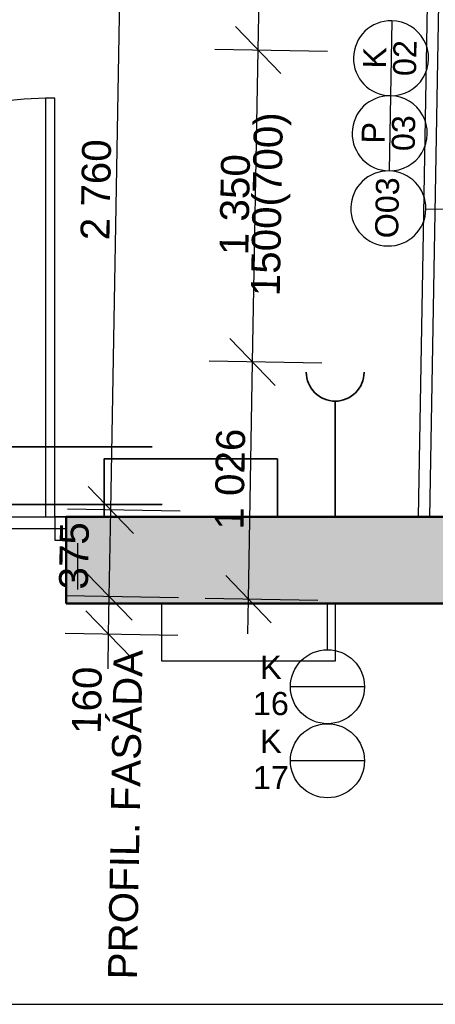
# Model space of a CAD drawing. Header units: millimetres. Extents: x -28761 to 4793, y -4271 to 20239.
# Tile 3 of 256: x -22559 to -20761, y -1384 to 2877. Entities that reach past the tile are written whole.
import ezdxf

# ---------------------------------------------------------------- set-up
doc = ezdxf.new("R2010")
doc.units = ezdxf.units.MM
doc.header["$MEASUREMENT"] = 0
for name, pattern in [('Telekomunikacni vodic', [9.25, 3, -0.75, 3, -0.75, 0.125, -0.75, 0.125, -0.75]), ('Wipeout_Contour', [1000, 0, -1000]), ('Čárkovaná S', [2.5, 1.5, -1])]:
    doc.linetypes.add(name, pattern=pattern)
for name, color, linetype in [('5._POHLED ZÁPADNÍ_1_Anotace - S', 7, 'Continuous'), ('5._POHLED ZÁPADNÍ_1_Konstrukce - nenosné', 7, 'Continuous'), ('5._POHLED ZÁPADNÍ_1_Konstrukce - nosné', 7, 'Continuous'), ('5._POHLED ZÁPADNÍ_1_Kóty - SP', 7, 'Continuous'), ('5._POHLED ZÁPADNÍ_1_Nové_Konstrukce - nenosné', 7, 'Continuous'), ('5._POHLED ZÁPADNÍ_1_Nové_Kóty - SP', 7, 'Continuous'), ('5._POHLED ZÁPADNÍ_1_Nové_Otvory – Dveře', 7, 'Continuous'), ('5._POHLED ZÁPADNÍ_1_Nové_Otvory – Značky oken', 7, 'Continuous'), ('5._POHLED ZÁPADNÍ_1_Nové_Situace', 7, 'Continuous'), ('5._POHLED ZÁPADNÍ_1_Nové_Výplně - Povrchové', 7, 'Continuous'), ('5._POHLED ZÁPADNÍ_1_Otvory – Značky oken', 7, 'Continuous'), ('5._POHLED ZÁPADNÍ_1_TZB - elektroinstalace', 7, 'Continuous'), ('5._POHLED ZÁPADNÍ_1_Výplně – Řezové', 7, 'Continuous')]:
    doc.layers.add(name, color=color, linetype=linetype)
doc.styles.add('GENEROVANÝ_STYL_1', font='txt')
doc.styles.add('GENEROVANÝ_STYL_2', font='txt')

msp = doc.modelspace()

# ---------------------------------------------------------------- linework, layer by layer
at = {"layer": '5._POHLED ZÁPADNÍ_1_Konstrukce - nenosné', "color": 1, "linetype": 'Continuous', "lineweight": 25}
for p, q in [((-21067.2, -10), (-21387.6, -10)), ((-21067.2, -330.4), (-21387.6, -330.4))]:
    msp.add_line(p, q, dxfattribs=at)
at = {"layer": '5._POHLED ZÁPADNÍ_1_Konstrukce - nosné', "color": 7, "linetype": 'Continuous', "lineweight": 50, "flags": 128}
msp.add_lwpolyline([(-22357, 349.7), (-20481.5, 349.7)], dxfattribs=at)
at = {"layer": '5._POHLED ZÁPADNÍ_1_Nové_Konstrukce - nenosné', "color": 1, "linetype": 'Continuous', "lineweight": 25}
msp.add_line((-21227.4, 150.2), (-21227.4, 349.7), dxfattribs=at)
for centre in [(-21227.4, -10), (-21227.4, -330.4)]:
    msp.add_circle(centre, 160.2, dxfattribs=at)
at = {"layer": '5._POHLED ZÁPADNÍ_1_Nové_Kóty - SP', "color": 1, "linetype": 'Continuous', "lineweight": 25}
for p, q in [((-21527.5, 2744.9), (-21495.3, 4573.3)), ((-22164.4, 754.4), (-22115.8, 3514)), ((-21625.8, 2846.6), (-21429.3, 2643.1)), ((-21227.6, 2739.6), (-21715, 2748.2)), ((-21551.3, 1395.1), (-21527.5, 2744.9)), ((-21649.5, 1496.8), (-21453.1, 1293.4)), ((-21251.4, 1389.8), (-21738.8, 1398.4)), ((-21569.4, 368.9), (-21551.3, 1395.1)), ((-22262.6, 856.1), (-22066.2, 652.6)), ((-21864.4, 749.1), (-22351.9, 757.7)), ((-22171, 379.5), (-22164.4, 754.4)), ((-22269.2, 481.2), (-22072.8, 277.7)), ((-21667.6, 470.6), (-21471.2, 267.1)), ((-21871, 374.2), (-22358.5, 382.8)), ((-22173.9, 216.7), (-22171, 379.5)), ((-21269.4, 363.6), (-21756.9, 372.2)), ((-21572, 218.9), (-21569.4, 368.9)), ((-22272.1, 318.5), (-22075.6, 115)), ((-21873.9, 211.4), (-22361.3, 220)), ((-22176.5, 66.7), (-22173.9, 216.7)), ((-26887.2, -1384.4), (-20641.6, -1384.4))]:
    msp.add_line(p, q, dxfattribs=at)
at = {"layer": '5._POHLED ZÁPADNÍ_1_Nové_Otvory – Dveře', "color": 1, "linetype": 'Continuous', "lineweight": 25}
for p, q in [((-22407, 2536.9), (-22447, 2536.9)), ((-22447, 2536.9), (-22447, 724.7)), ((-22407, 724.7), (-22407, 2536.9)), ((-26081.4, 724.7), (-22357, 724.7)), ((-22447, 724.7), (-22407, 724.7)), ((-22357, 724.7), (-22407, 724.7)), ((-22407, 724.7), (-22407, 624.7)), ((-22357, 724.7), (-22357, 674.7)), ((-22357, 724.7), (-22357, 674.7)), ((-26081.4, 674.7), (-22357, 674.7))]:
    msp.add_line(p, q, dxfattribs=at)
msp.add_arc((-22407, 724.7), 1812.2, 91.2645, 180, dxfattribs=at)
at = {"layer": '5._POHLED ZÁPADNÍ_1_Nové_Otvory – Značky oken', "color": 1, "linetype": 'Continuous', "lineweight": 25}
for p, q in [((-20949.7, 2872.2), (-20955.4, 2547.3)), ((-20955.4, 2547.3), (-20961.2, 2222.3))]:
    msp.add_line(p, q, dxfattribs=at)
at = {"layer": '5._POHLED ZÁPADNÍ_1_TZB - elektroinstalace', "color": 92, "linetype": 'Continuous', "lineweight": 35, "true_color": 0x00d700, "flags": 128}
for points in [[(-21193.9, 1225.8, -0.414214), (-21318.9, 1350.8)], [(-21193.9, 1225.8, -0.414214), (-21318.9, 1350.8)], [(-21068.9, 1350.8, -0.414214), (-21193.9, 1225.8)], [(-21068.9, 1350.8, -0.414214), (-21193.9, 1225.8)]]:
    msp.add_lwpolyline(points, format="xyb", dxfattribs=at)
msp.add_lwpolyline([(-21193.9, 1100.8), (-21193.9, 1225.8)], dxfattribs=at)
msp.add_lwpolyline([(-21193.9, 1100.8), (-21193.9, 1225.8)], dxfattribs=at)
at = {"layer": '5._POHLED ZÁPADNÍ_1_TZB - elektroinstalace', "color": 92, "linetype": 'Čárkovaná S', "lineweight": 35, "true_color": 0x00d700, "flags": 128}
for points in [[(-26318.9, 1028.2), (-21985.2, 1028.2)], [(-26318.9, 778.2), (-21942.4, 778.2)]]:
    msp.add_lwpolyline(points, dxfattribs=at)
at = {"layer": '5._POHLED ZÁPADNÍ_1_TZB - elektroinstalace', "color": 92, "linetype": 'Continuous', "lineweight": 35, "true_color": 0x00d700, "flags": 128}
msp.add_lwpolyline([(-22193.9, 725.8), (-21443.9, 725.8), (-21443.9, 975.8), (-22193.9, 975.8)], close=True, dxfattribs=at)
at = {"layer": '5._POHLED ZÁPADNÍ_1_TZB - elektroinstalace', "color": 92, "linetype": 'Continuous', "lineweight": 25, "true_color": 0x00d700, "flags": 128}
msp.add_lwpolyline([(-21193.9, 100.8), (-21943.9, 100.8), (-21943.9, 350.8), (-21193.9, 350.8)], close=True, dxfattribs=at)

# ---------------------------------------------------------------- texts
at = {"layer": '5._POHLED ZÁPADNÍ_1_Anotace - S', "color": 1, "linetype": 'Continuous', "lineweight": 25, "char_height": 100, "attachment_point": 5, "style": 'GENEROVANÝ_STYL_1'}
for s, insert, line_spacing_factor in [('\\A1;{\\pqc;\\fArial|b0|i0|c238|p38;K\\P\\pqc;\\fArial|b0|i0|c238|p38;1\\fArial|b0|i0|c238|p38;6}', (-21472, -5.1), 0.940294), ('\\A1;{\\pqc;\\fArial|b0|i0|c238|p38;K\\P\\pqc;\\fArial|b0|i0|c238|p38;1\\fArial|b0|i0|c238|p38;7}', (-21472, -324.7), 0.9406)]:
    msp.add_mtext(s, dxfattribs=dict(at, insert=insert, line_spacing_factor=line_spacing_factor))
at = {"layer": '5._POHLED ZÁPADNÍ_1_Kóty - SP', "color": 1, "linetype": 'Continuous', "lineweight": 25, "char_height": 125, "attachment_point": 7, "rotation": 88.9912, "style": 'GENEROVANÝ_STYL_2'}
for s, insert, width in [('\\A1;{\\pql;\\fArial|b0|i0|c0|p38;1500(700)}', (-21396.3, 1678.3), 778.286), ('\\A1;{\\pql;\\fArial|b0|i0|c0|p38;2\xa0760}', (-22168.9, 1920.9), 427.429), ('\\A1;{\\pql;\\fArial|b0|i0|c0|p38;1\xa0350}', (-21568.2, 1856.8), 427.429), ('\\A1;{\\pql;\\fArial|b0|i0|c0|p38;1\xa0026}', (-21589.1, 668.8), 427.429), ('\\A1;{\\pql;\\fArial|b0|i0|c0|p38;160 }', (-22206.5, -215.4), 332.572), ('\\A1;{\\pql;\\fArial|b0|i0|c0|p38;PROFIL. FASÁDA}', (-22050.2, -1277.7), 1392)]:
    msp.add_mtext(s, dxfattribs=dict(at, insert=insert, width=width))
at = {"layer": '5._POHLED ZÁPADNÍ_1_Otvory – Značky oken', "color": 1, "linetype": 'Continuous', "lineweight": 25, "char_height": 100, "attachment_point": 4, "rotation": 88.9912, "style": 'GENEROVANÝ_STYL_1'}
for s, insert in [('\\A1;{\\pql;\\pt0;\\fArial|b0|i0|c238|p38;K}', (-21024.1, 2665.3)), ('\\A1;{\\pql;\\pt0;\\fArial|b0|i0|c238|p38;P}', (-21029.8, 2340.4)), ('\\A1;{\\pql;\\pt0;\\fArial|b0|i0|c238|p38;O03}', (-20971.2, 1930.6))]:
    msp.add_mtext(s, dxfattribs=dict(at, insert=insert))

# ---------------------------------------------------------------- wipeouts: each hides what was drawn before it
at = {"color": 254, "linetype": 'Wipeout_Contour', "lineweight": 0, "ltscale": 87829.541372}
msp.add_wipeout([(-20665.4, 10358), (-20834.7, 724.5), (-20784.7, 723.6), (-20615.5, 10352.9)], dxfattribs=at).dxf.layer = '5._POHLED ZÁPADNÍ_1_Nové_Výplně - Povrchové'
at = {"color": 254, "linetype": 'Wipeout_Contour', "lineweight": 0, "ltscale": 89355.399047}
msp.add_wipeout([(-22307.8, 410.8), (-22307.8, 610.8), (-22357.8, 610.8), (-22357.8, 410.8)], dxfattribs=at).dxf.layer = '5._POHLED ZÁPADNÍ_1_Nové_Výplně - Povrchové'

# ---------------------------------------------------------------- next in the draw order: hatches: boundary and pattern name
at = {"layer": '5._POHLED ZÁPADNÍ_1_Výplně – Řezové', "linetype": 'Continuous', "lineweight": 13}
msp.add_hatch(color=254, dxfattribs=at).paths.add_polyline_path([(-20481.5, 724.7), (-22357, 724.7), (-22357, 349.7), (-20481.5, 349.7)])

# ---------------------------------------------------------------- next in the draw order: linework, layer by layer
at = {"layer": '5._POHLED ZÁPADNÍ_1_Konstrukce - nosné', "color": 7, "linetype": 'Continuous', "lineweight": 50, "flags": 128}
for points in [[(-20481.5, 724.7), (-22357, 724.7)], [(-22357, 724.7), (-22357, 349.7)]]:
    msp.add_lwpolyline(points, dxfattribs=at)
at = {"layer": '5._POHLED ZÁPADNÍ_1_Nové_Otvory – Dveře', "color": 1, "linetype": 'Continuous', "lineweight": 25}
for p, q in [((-22357, 624.7), (-22357, 724.7)), ((-22407, 624.7), (-22357, 624.7))]:
    msp.add_line(p, q, dxfattribs=at)
at = {"layer": '5._POHLED ZÁPADNÍ_1_Nové_Otvory – Značky oken', "color": 1, "linetype": 'Continuous', "lineweight": 25}
msp.add_line((-20226.6, 2046.9), (-20801.5, 2057), dxfattribs=at)
at = {"layer": '5._POHLED ZÁPADNÍ_1_Nové_Otvory – Značky oken', "color": 1, "linetype": 'Continuous', "lineweight": 25, "flags": 128}
for points in [[(-20955.4, 2547.3, 1), (-20949.7, 2872.2, 1)], [(-20961.2, 2222.3, 1), (-20955.4, 2547.3, 1)], [(-20966.9, 1897.4, 1), (-20961.2, 2222.3, 1)]]:
    msp.add_lwpolyline(points, format="xyb", close=True, dxfattribs=at)
at = {"layer": '5._POHLED ZÁPADNÍ_1_Nové_Situace', "color": 1, "linetype": 'Continuous', "lineweight": 25, "flags": 128}
for points in [[(-20664.5, 10408.2), (-20834.7, 724.5)], [(-20784.7, 723.6), (-20615.5, 10352.9)], [(-22357.8, 610.8), (-22357.8, 410.8)], [(-22307.8, 410.8), (-22307.8, 610.8)]]:
    msp.add_lwpolyline(points, dxfattribs=at)
at = {"layer": '5._POHLED ZÁPADNÍ_1_TZB - elektroinstalace', "color": 92, "linetype": 'Continuous', "lineweight": 35, "true_color": 0x00d700, "flags": 128}
msp.add_lwpolyline([(-20068.9, 725.8), (-21193.9, 725.8), (-21193.9, 1100.8)], dxfattribs=at)
msp.add_lwpolyline([(-20068.9, 725.8), (-21193.9, 725.8), (-21193.9, 1100.8)], dxfattribs=at)
at = {"layer": '5._POHLED ZÁPADNÍ_1_TZB - elektroinstalace', "color": 92, "linetype": 'Telekomunikacni vodic', "lineweight": 35, "true_color": 0x00d700, "flags": 128}
msp.add_lwpolyline([(-20121.7, 725.8), (-21693.9, 725.8)], dxfattribs=at)
msp.add_lwpolyline([(-20121.7, 725.8), (-21693.9, 725.8)], dxfattribs=at)

# ---------------------------------------------------------------- next in the draw order: texts
at = {"layer": '5._POHLED ZÁPADNÍ_1_Kóty - SP', "color": 1, "linetype": 'Continuous', "lineweight": 25, "insert": (-22262.3, 409.7), "char_height": 125, "width": 284.572, "attachment_point": 7, "rotation": 88.9912, "style": 'GENEROVANÝ_STYL_2'}
msp.add_mtext('\\A1;{\\pql;\\fArial|b0|i0|c0|p38;375}', dxfattribs=at)
at = {"layer": '5._POHLED ZÁPADNÍ_1_Otvory – Značky oken', "color": 1, "linetype": 'Continuous', "lineweight": 25, "char_height": 100, "attachment_point": 4, "rotation": 88.9912, "style": 'GENEROVANÝ_STYL_1'}
for s, insert in [('\\A1;{\\pql;\\pt0;\\fArial|b0|i0|c238|p38;02}', (-20893.8, 2632.8)), ('\\A1;{\\pql;\\pt0;\\fArial|b0|i0|c238|p38;03}', (-20899.5, 2307.9))]:
    msp.add_mtext(s, dxfattribs=dict(at, insert=insert))

doc.saveas('drawing.dxf')
